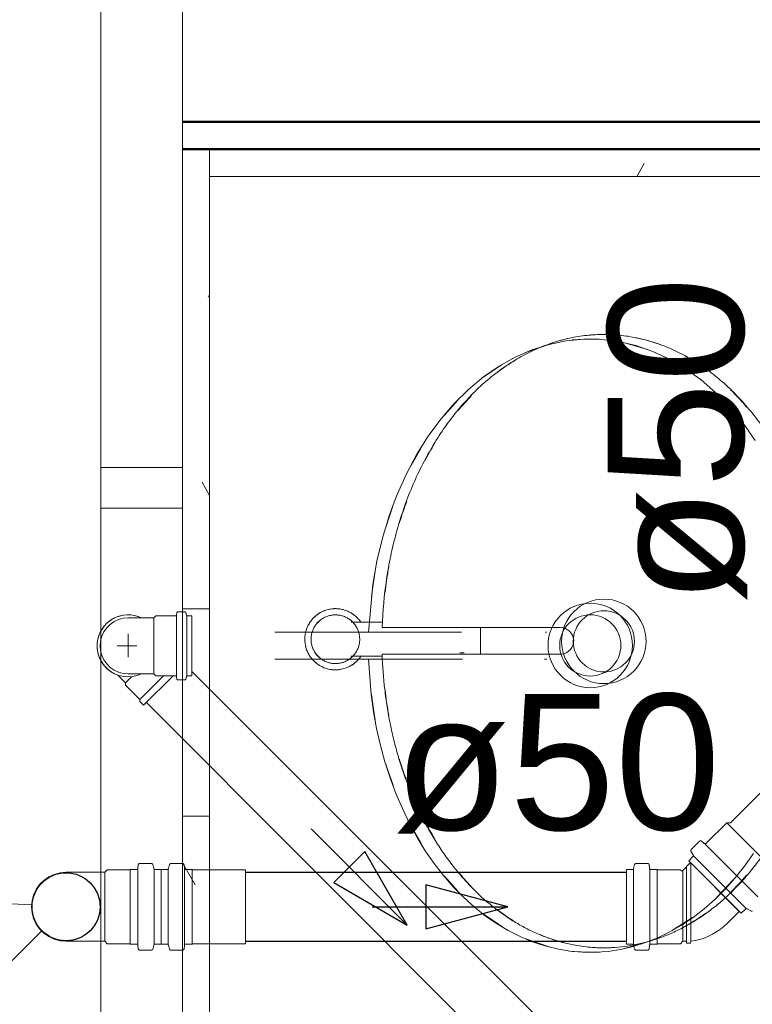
# Model space of a CAD drawing. Header units: millimetres. Extents: x 567 to 934, y -1 to 364.
# Tile 123 of 256: x 617.68 to 618.76, y 106.38 to 107.83. Entities that reach past the tile are written whole.
import ezdxf

# ---------------------------------------------------------------- set-up
doc = ezdxf.new("R2010")
doc.units = ezdxf.units.MM
doc.header["$MEASUREMENT"] = 0
doc.linetypes.add('NULL', pattern=[0])
for name, color, linetype, lineweight in [('A-GENM', 7, 'Continuous', 13), ('A-GLAZ', 7, 'Continuous', 13), ('A-GLAZ-SILL', 7, 'Continuous', 13), ('A-WALL', 7, 'Continuous', 25), ('CV-Condutos', 14, 'Continuous', 25), ('CV-Indicação coluna', 14, 'Continuous', 13), ('CV-Sentido conduto', 14, 'Continuous', 30), ('CV-Textos conduto', 7, 'Continuous', 9), ('Metais - Celite', 7, 'Continuous', 13), ('Peças hidrossanitárias', 7, 'Continuous', 13), ('Simbolos', 14, 'Continuous', 20), ('Simbolos_int', 14, 'Continuous', 15), ('TQ-Condutos', 14, 'Continuous', 25), ('TQ-Sentido conduto', 14, 'Continuous', 30)]:
    doc.layers.add(name, color=color, linetype=linetype, lineweight=lineweight)
doc.layers.add('ARQ FINA', color=8, linetype='Continuous')
doc.styles.add('Arial', font='arial.ttf')

msp = doc.modelspace()

# ---------------------------------------------------------------- linework, layer by layer
at = {"layer": 'A-GENM', "color": 8}
for p, q in [((617.9591, 107.6372), (617.9591, 107.5972)), ((617.9591, 103.2972), (617.9591, 107.6372)), ((617.9591, 107.5972), (619.0191, 107.5972))]:
    msp.add_line(p, q, dxfattribs=at)
at = {"layer": 'A-GENM', "color": 8, "linetype": 'Continuous'}
for p, q in [((618.5985, 107.6163), (618.5874, 107.5972)), ((617.9591, 107.4233), (617.957, 107.4196)), ((617.9591, 107.1282), (617.948, 107.1475)), ((617.9191, 106.9612), (617.9591, 106.9612)), ((617.9191, 106.6564), (617.9591, 106.6564)), ((617.9378, 106.5555), (617.9191, 106.5879))]:
    msp.add_line(p, q, dxfattribs=at)
at = {"layer": 'A-GENM', "color": 8}
for points in [[(618.513, 107.3633), (618.5217, 107.3643), (618.5304, 107.3647), (618.5391, 107.3647)], [(618.5391, 107.3647), (618.5436, 107.3647), (618.5482, 107.3646), (618.5527, 107.3643)], [(618.4441, 107.345), (618.4559, 107.35), (618.4678, 107.354), (618.4799, 107.3572)], [(618.5861, 107.36), (618.5986, 107.3574), (618.6111, 107.3539), (618.6234, 107.3493)], [(618.3813, 107.308), (618.3903, 107.3149), (618.3995, 107.3212), (618.4089, 107.3269)], [(618.7256, 107.2832), (618.7337, 107.2753), (618.7416, 107.2669), (618.7492, 107.258)], [(618.3247, 107.2529), (618.331, 107.2606), (618.3376, 107.2679), (618.3443, 107.2748)], [(618.2756, 107.1788), (618.2802, 107.1875), (618.285, 107.196), (618.2901, 107.2043)], [(618.2899, 106.6237), (618.285, 106.6318), (618.2802, 106.6401), (618.2757, 106.6487)], [(618.3441, 106.5531), (618.3374, 106.5599), (618.331, 106.5671), (618.3247, 106.5747)], [(618.7491, 106.5695), (618.7414, 106.5605), (618.7335, 106.5521), (618.7254, 106.5443)], [(618.4086, 106.501), (618.3993, 106.5066), (618.3902, 106.5129), (618.3812, 106.5197)], [(618.4796, 106.4706), (618.4675, 106.4737), (618.4556, 106.4778), (618.4438, 106.4828)], [(618.6231, 106.4783), (618.6108, 106.4737), (618.5983, 106.4702), (618.5858, 106.4676)], [(618.5391, 106.4629), (618.5303, 106.4629), (618.5214, 106.4634), (618.5126, 106.4644)], [(618.5524, 106.4633), (618.548, 106.463), (618.5435, 106.4629), (618.5391, 106.4629)]]:
    msp.add_open_spline(points, degree=3, dxfattribs=at)
for points, knots in [([(618.6589, 107.3329), (618.6592, 107.3327), (618.6696, 107.327), (618.6798, 107.3205), (618.6895, 107.3135)], [0.3891047, 0.3891047, 0.3891047, 0.3891047, 0.3926991, 0.4941859, 0.4941859, 0.4941859, 0.4941859]), ([(618.2382, 107.0874), (618.2385, 107.0882), (618.2418, 107.0989), (618.2454, 107.1095), (618.249, 107.1191)], [-1.18384059, -1.18384059, -1.18384059, -1.18384059, -1.17809725, -1.10750882, -1.10750882, -1.10750882, -1.10750882]), ([(618.2171, 106.9855), (618.2178, 106.9916), (618.2195, 107.0043), (618.2216, 107.0169), (618.2228, 107.0235)], [-1.41452076, -1.41452076, -1.41452076, -1.41452076, -1.37444679, -1.33032785, -1.33032785, -1.33032785, -1.33032785]), ([(618.2227, 106.8045), (618.2216, 106.811), (618.2195, 106.8235), (618.2178, 106.836), (618.2171, 106.8421)], [-1.81045496, -1.81045496, -1.81045496, -1.81045496, -1.76714587, -1.72714403, -1.72714403, -1.72714403, -1.72714403]), ([(618.2488, 106.7089), (618.2453, 106.7184), (618.2418, 106.7288), (618.2385, 106.7394), (618.2383, 106.7402)], [-2.03328374, -2.03328374, -2.03328374, -2.03328374, -1.96349541, -1.95808616, -1.95808616, -1.95808616, -1.95808616]), ([(618.6893, 106.514), (618.6797, 106.5071), (618.6694, 106.5006), (618.659, 106.4948), (618.6586, 106.4946)], [2.6481989, 2.6481989, 2.6481989, 2.6481989, 2.7488936, 2.7533889, 2.7533889, 2.7533889, 2.7533889])]:
    msp.add_open_spline(points, degree=3, knots=knots, dxfattribs=at)
at = {"layer": 'A-GLAZ', "color": 8}
for p, q in [((617.7991, 106.0842), (617.7991, 110.2242)), ((617.9191, 107.1692), (617.7991, 107.1692)), ((617.9191, 107.1092), (617.9191, 107.1692)), ((617.7991, 107.1092), (617.9191, 107.1092))]:
    msp.add_line(p, q, dxfattribs=at)
at = {"layer": 'A-GLAZ-SILL', "color": 8}
for p, q in [((617.9191, 108.1242), (617.9191, 107.1692)), ((617.9191, 107.1092), (617.9191, 106.1542))]:
    msp.add_line(p, q, dxfattribs=at)
at = {"layer": 'A-WALL', "color": 8, "lineweight": 50}
for p, q in [((619.2191, 107.6772), (617.9191, 107.6772)), ((617.9191, 107.6372), (619.2191, 107.6372))]:
    msp.add_line(p, q, dxfattribs=at)
at = {"layer": 'ARQ FINA', "lineweight": 5}
for points in [[(618.7618, 107.2087), (618.7439, 107.2341), (618.7246, 107.2575), (618.7039, 107.2789), (618.6822, 107.2978), (618.6594, 107.3143), (618.6356, 107.3284), (618.6113, 107.3397), (618.5863, 107.3484), (618.5609, 107.3544), (618.5353, 107.3575), (618.5095, 107.3579), (618.4838, 107.3554), (618.4584, 107.3502), (618.4333, 107.3422), (618.4087, 107.3315), (618.3849, 107.3182), (618.3618, 107.3023), (618.3397, 107.2839), (618.3189, 107.2633), (618.2991, 107.2403), (618.2808, 107.2153), (618.264, 107.1885), (618.2487, 107.1598), (618.2351, 107.1296), (618.229, 107.114), (618.2234, 107.0981), (618.2133, 107.0652), (618.2053, 107.0314), (618.1992, 106.9972), (618.1929, 106.9264)], [(618.4238, 107.3382), (618.4596, 107.3504)], [(618.4926, 107.3566), (618.5191, 107.3581)], [(618.5191, 107.3581), (618.5324, 107.3577)], [(618.5658, 107.3534), (618.6031, 107.3427)], [(618.3612, 107.3013), (618.3886, 107.32)], [(618.6386, 107.3264), (618.6399, 107.3257), (618.6693, 107.307)], [(618.7054, 107.2767), (618.7291, 107.2515)], [(618.3047, 107.2463), (618.3241, 107.2679)], [(618.2557, 107.1723), (618.2699, 107.1973)], [(618.2183, 107.0808), (618.219, 107.0831), (618.2288, 107.1121)], [(618.1971, 106.9789), (618.1995, 106.997), (618.2027, 107.0165)], [(618.3294, 106.9272), (618.3276, 106.9272), (618.32, 106.9272), (618.3124, 106.9272), (618.3047, 106.9272), (618.2969, 106.9272), (618.2891, 106.9272), (618.2812, 106.9272), (618.2732, 106.9272), (618.2652, 106.9272), (618.2572, 106.9272), (618.2492, 106.9272), (618.2413, 106.9272), (618.2333, 106.9272), (618.2254, 106.9272), (618.2175, 106.9272), (618.2096, 106.9272), (618.2019, 106.9272), (618.1942, 106.9272), (618.1867, 106.9272), (618.1792, 106.9272), (618.1719, 106.9272), (618.1647, 106.9272), (618.1576, 106.9272), (618.1507, 106.9272), (618.1439, 106.9272), (618.1374, 106.9272), (618.131, 106.9272), (618.1248, 106.9272), (618.1189, 106.9272), (618.1131, 106.9272), (618.1076, 106.9272), (618.1023, 106.9272), (618.0973, 106.9272), (618.0925, 106.9272), (618.088, 106.9272), (618.0837, 106.9272), (618.0797, 106.9272), (618.076, 106.9272), (618.0726, 106.9272), (618.0695, 106.9272), (618.0666, 106.9272), (618.0641, 106.9272), (618.0619, 106.9272), (618.06, 106.9272), (618.0584, 106.9272), (618.0571, 106.9272), (618.0561, 106.9272), (618.0555, 106.9272), (618.0551, 106.9272), (618.0551, 106.9272)], [(618.4549, 106.9272), (618.4544, 106.9272), (618.4537, 106.9272), (618.4525, 106.9272)], [(618.0551, 106.8872), (618.0552, 106.8872), (618.0557, 106.8872), (618.0565, 106.8872), (618.0576, 106.8872), (618.0591, 106.8872), (618.0608, 106.8872), (618.0629, 106.8872), (618.0652, 106.8872), (618.0679, 106.8872), (618.0709, 106.8872), (618.0741, 106.8872), (618.0777, 106.8872), (618.0815, 106.8872), (618.0856, 106.8872), (618.09, 106.8872), (618.0947, 106.8872), (618.0996, 106.8872), (618.1047, 106.8872), (618.1101, 106.8872), (618.1157, 106.8872), (618.1216, 106.8872), (618.1277, 106.8872), (618.1339, 106.8872), (618.1404, 106.8872), (618.147, 106.8872), (618.1538, 106.8872), (618.1608, 106.8872), (618.168, 106.8872), (618.1752, 106.8872), (618.1826, 106.8872), (618.1901, 106.8872), (618.1977, 106.8872), (618.2055, 106.8872), (618.2132, 106.8872), (618.2211, 106.8872), (618.229, 106.8872), (618.237, 106.8872), (618.2449, 106.8872), (618.2529, 106.8872), (618.2609, 106.8872), (618.2689, 106.8872), (618.2769, 106.8872), (618.2848, 106.8872), (618.2927, 106.8872), (618.3005, 106.8872), (618.3083, 106.8872), (618.3159, 106.8872), (618.3235, 106.8872), (618.331, 106.8872)], [(618.1929, 106.8872), (618.1968, 106.8354), (618.2003, 106.8101), (618.2048, 106.7852), (618.2104, 106.7606), (618.217, 106.7363), (618.2246, 106.7126), (618.2331, 106.6897), (618.2426, 106.6675), (618.253, 106.6459), (618.2644, 106.6252), (618.2764, 106.6055), (618.2893, 106.5869), (618.3031, 106.5691), (618.3175, 106.5525), (618.3325, 106.5372), (618.3481, 106.5231), (618.3644, 106.5101), (618.3812, 106.4985), (618.3983, 106.4883), (618.4159, 106.4794), (618.4338, 106.4719), (618.4521, 106.4659), (618.4705, 106.4613), (618.489, 106.4582), (618.5078, 106.4566), (618.5266, 106.4564), (618.5452, 106.4577), (618.5638, 106.4605), (618.5823, 106.4648), (618.6006, 106.4705), (618.6185, 106.4777), (618.6362, 106.4862), (618.6535, 106.4963), (618.6704, 106.5076), (618.6867, 106.5202), (618.7024, 106.5341), (618.7176, 106.5492), (618.7322, 106.5656), (618.746, 106.583), (618.7591, 106.6014)], [(618.4518, 106.8872), (618.4531, 106.8872), (618.4541, 106.8872), (618.4547, 106.8872), (618.455, 106.8872)], [(618.2028, 106.7975), (618.1995, 106.8173), (618.1971, 106.8355)], [(618.229, 106.7019), (618.219, 106.7312), (618.2182, 106.7336)], [(618.2701, 106.6167), (618.2556, 106.6422)], [(618.3243, 106.5462), (618.3047, 106.5681)], [(618.7292, 106.563), (618.7056, 106.5378)], [(618.3889, 106.4941), (618.3613, 106.513)], [(618.6695, 106.5075), (618.6399, 106.4886), (618.6389, 106.4881)], [(618.4599, 106.4638), (618.4241, 106.476)], [(618.6034, 106.4717), (618.5661, 106.461)], [(618.5191, 106.4563), (618.493, 106.4577)], [(618.5327, 106.4567), (618.5191, 106.4563)]]:
    msp.add_lwpolyline(points, dxfattribs=at)
for radius in [0.0621, 0.045]:
    msp.add_circle((618.5191, 106.9075), radius, dxfattribs=at)
at = {"layer": 'CV-Condutos'}
for p, q in [((618.0118, 106.5739), (618.5722, 106.5739)), ((618.0118, 106.4725), (618.5722, 106.4725))]:
    msp.add_line(p, q, dxfattribs=at)
msp.add_lwpolyline([(617.7124, 106.4878), (617.4649, 106.2403)], dxfattribs=at)
msp.add_circle((617.7478, 106.5232), 0.05, dxfattribs=at)
at = {"layer": 'CV-Indicação coluna'}
msp.add_line((617.163, 106.556), (617.6971, 106.526), dxfattribs=at)
at = {"layer": 'CV-Sentido conduto'}
for p, q in [((618.398, 106.5232), (618.2772, 106.5555)), ((618.2772, 106.5555), (618.2772, 106.4908)), ((618.2772, 106.4908), (618.398, 106.5232))]:
    msp.add_line(p, q, dxfattribs=at)
msp.add_lwpolyline([(618.198, 106.5232), (618.398, 106.5232)], dxfattribs=at)
at = {"layer": 'Metais - Celite', "color": 8}
for p, q in [((618.1282, 106.9587), (618.1266, 106.958)), ((618.1299, 106.9593), (618.1282, 106.9587)), ((618.1317, 106.9598), (618.1299, 106.9593)), ((618.1334, 106.9603), (618.1317, 106.9598)), ((618.1352, 106.9607), (618.1334, 106.9603)), ((618.1369, 106.961), (618.1352, 106.9607)), ((618.1387, 106.9613), (618.1369, 106.961)), ((618.1405, 106.9615), (618.1387, 106.9613)), ((618.1423, 106.9616), (618.1405, 106.9615)), ((618.1441, 106.9616), (618.1423, 106.9616)), ((618.1451, 106.9616), (618.1441, 106.9616)), ((618.1469, 106.9615), (618.1451, 106.9616)), ((618.1487, 106.9614), (618.1469, 106.9615)), ((618.1505, 106.9612), (618.1487, 106.9614)), ((618.1522, 106.9609), (618.1505, 106.9612)), ((618.154, 106.9605), (618.1522, 106.9609)), ((618.1557, 106.9601), (618.154, 106.9605)), ((618.1575, 106.9596), (618.1557, 106.9601)), ((618.1592, 106.959), (618.1575, 106.9596)), ((618.1609, 106.9584), (618.1592, 106.959)), ((618.1625, 106.9577), (618.1609, 106.9584)), ((618.1083, 106.9439), (618.1072, 106.9424)), ((618.1094, 106.9453), (618.1083, 106.9439)), ((618.1106, 106.9466), (618.1094, 106.9453)), ((618.1118, 106.948), (618.1106, 106.9466)), ((618.1131, 106.9492), (618.1118, 106.948)), ((618.1144, 106.9504), (618.1131, 106.9492)), ((618.1158, 106.9516), (618.1144, 106.9504)), ((618.1172, 106.9527), (618.1158, 106.9516)), ((618.1187, 106.9537), (618.1172, 106.9527)), ((618.1202, 106.9547), (618.1187, 106.9537)), ((618.1217, 106.9557), (618.1202, 106.9547)), ((618.1216, 106.9445), (618.1205, 106.9435)), ((618.1227, 106.9453), (618.1216, 106.9445)), ((618.1233, 106.9565), (618.1217, 106.9557)), ((618.1239, 106.9462), (618.1227, 106.9453)), ((618.1249, 106.9573), (618.1233, 106.9565)), ((618.1251, 106.947), (618.1239, 106.9462)), ((618.1266, 106.958), (618.1249, 106.9573)), ((618.1263, 106.9477), (618.1251, 106.947)), ((618.1276, 106.9484), (618.1263, 106.9477)), ((618.1288, 106.949), (618.1276, 106.9484)), ((618.1302, 106.9496), (618.1288, 106.949)), ((618.1315, 106.9501), (618.1302, 106.9496)), ((618.1328, 106.9506), (618.1315, 106.9501)), ((618.1342, 106.951), (618.1328, 106.9506)), ((618.1356, 106.9514), (618.1342, 106.951)), ((618.137, 106.9517), (618.1356, 106.9514)), ((618.1384, 106.952), (618.137, 106.9517)), ((618.1398, 106.9522), (618.1384, 106.952)), ((618.1412, 106.9523), (618.1398, 106.9522)), ((618.1427, 106.9524), (618.1412, 106.9523)), ((618.1441, 106.9524), (618.1427, 106.9524)), ((618.1449, 106.9524), (618.1441, 106.9524)), ((618.1463, 106.9524), (618.1449, 106.9524)), ((618.1477, 106.9522), (618.1463, 106.9524)), ((618.1492, 106.9521), (618.1477, 106.9522)), ((618.1506, 106.9518), (618.1492, 106.9521)), ((618.152, 106.9515), (618.1506, 106.9518)), ((618.1534, 106.9512), (618.152, 106.9515)), ((618.1547, 106.9508), (618.1534, 106.9512)), ((618.1561, 106.9504), (618.1547, 106.9508)), ((618.1574, 106.9498), (618.1561, 106.9504)), ((618.1588, 106.9493), (618.1574, 106.9498)), ((618.1601, 106.9487), (618.1588, 106.9493)), ((618.1613, 106.948), (618.1601, 106.9487)), ((618.1626, 106.9473), (618.1613, 106.948)), ((618.1641, 106.9569), (618.1625, 106.9577)), ((618.1638, 106.9465), (618.1626, 106.9473)), ((618.165, 106.9457), (618.1638, 106.9465)), ((618.1657, 106.9561), (618.1641, 106.9569)), ((618.1661, 106.9449), (618.165, 106.9457)), ((618.1673, 106.9552), (618.1657, 106.9561)), ((618.1672, 106.944), (618.1661, 106.9449)), ((618.1683, 106.943), (618.1672, 106.944)), ((618.1688, 106.9542), (618.1673, 106.9552)), ((618.1703, 106.9532), (618.1688, 106.9542)), ((618.1717, 106.9521), (618.1703, 106.9532)), ((618.1731, 106.951), (618.1717, 106.9521)), ((618.1745, 106.9498), (618.1731, 106.951)), ((618.1758, 106.9485), (618.1745, 106.9498)), ((618.1771, 106.9472), (618.1758, 106.9485)), ((618.1783, 106.9459), (618.1771, 106.9472)), ((618.1794, 106.9445), (618.1783, 106.9459)), ((618.1805, 106.9431), (618.1794, 106.9445)), ((618.101, 106.9295), (618.1005, 106.9278)), ((618.1015, 106.9312), (618.101, 106.9295)), ((618.1022, 106.9329), (618.1015, 106.9312)), ((618.1028, 106.9346), (618.1022, 106.9329)), ((618.1036, 106.9362), (618.1028, 106.9346)), ((618.1044, 106.9378), (618.1036, 106.9362)), ((618.1053, 106.9394), (618.1044, 106.9378)), ((618.1062, 106.9409), (618.1053, 106.9394)), ((618.1072, 106.9424), (618.1062, 106.9409)), ((618.1107, 106.9296), (618.1102, 106.9282)), ((618.1113, 106.9309), (618.1107, 106.9296)), ((618.1119, 106.9322), (618.1113, 106.9309)), ((618.1125, 106.9335), (618.1119, 106.9322)), ((618.1132, 106.9347), (618.1125, 106.9335)), ((618.114, 106.936), (618.1132, 106.9347)), ((618.1148, 106.9371), (618.114, 106.936)), ((618.1156, 106.9383), (618.1148, 106.9371)), ((618.1165, 106.9394), (618.1156, 106.9383)), ((618.1174, 106.9405), (618.1165, 106.9394)), ((618.1184, 106.9416), (618.1174, 106.9405)), ((618.1194, 106.9426), (618.1184, 106.9416)), ((618.1205, 106.9435), (618.1194, 106.9426)), ((618.2139, 106.9416), (618.1675, 106.9416)), ((618.1693, 106.942), (618.1683, 106.943)), ((618.1703, 106.941), (618.1693, 106.942)), ((618.1713, 106.9399), (618.1703, 106.941)), ((618.1722, 106.9388), (618.1713, 106.9399)), ((618.1731, 106.9377), (618.1722, 106.9388)), ((618.1739, 106.9365), (618.1731, 106.9377)), ((618.1747, 106.9353), (618.1739, 106.9365)), ((618.1754, 106.9341), (618.1747, 106.9353)), ((618.1761, 106.9328), (618.1754, 106.9341)), ((618.1767, 106.9315), (618.1761, 106.9328)), ((618.1772, 106.9302), (618.1767, 106.9315)), ((618.1778, 106.9289), (618.1772, 106.9302)), ((618.1815, 106.9416), (618.1805, 106.9431)), ((618.3574, 106.9166), (618.3574, 106.9339)), ((618.0992, 106.9189), (618.0991, 106.9171)), ((618.0991, 106.9171), (618.0991, 106.9153)), ((618.0991, 106.9153), (618.0992, 106.9135)), ((618.0993, 106.9207), (618.0992, 106.9189)), ((618.0995, 106.9225), (618.0993, 106.9207)), ((618.0998, 106.9242), (618.0995, 106.9225)), ((618.1001, 106.926), (618.0998, 106.9242)), ((618.1005, 106.9278), (618.1001, 106.926)), ((618.1084, 106.9198), (618.1083, 106.9184)), ((618.1083, 106.9184), (618.1083, 106.917)), ((618.1083, 106.917), (618.1083, 106.9156)), ((618.1083, 106.9156), (618.1084, 106.9141)), ((618.1086, 106.9213), (618.1084, 106.9198)), ((618.1088, 106.9227), (618.1086, 106.9213)), ((618.1091, 106.9241), (618.1088, 106.9227)), ((618.1094, 106.9255), (618.1091, 106.9241)), ((618.1098, 106.9269), (618.1094, 106.9255)), ((618.1102, 106.9282), (618.1098, 106.9269)), ((618.1782, 106.9275), (618.1778, 106.9289)), ((618.1786, 106.9261), (618.1782, 106.9275)), ((618.179, 106.9247), (618.1786, 106.9261)), ((618.1793, 106.9233), (618.179, 106.9247)), ((618.1795, 106.9219), (618.1793, 106.9233)), ((618.1797, 106.9205), (618.1795, 106.9219)), ((618.1798, 106.9191), (618.1797, 106.9205)), ((618.1799, 106.9176), (618.1798, 106.9191)), ((618.1798, 106.9134), (618.1799, 106.9148)), ((618.1799, 106.9162), (618.1799, 106.9176)), ((618.1799, 106.9148), (618.1799, 106.9162)), ((618.3574, 106.8948), (618.3574, 106.9166)), ((618.0992, 106.9135), (618.0994, 106.9117)), ((618.0994, 106.9117), (618.0996, 106.9099)), ((618.0996, 106.9099), (618.0999, 106.9081)), ((618.0999, 106.9081), (618.1003, 106.9064)), ((618.1003, 106.9064), (618.1007, 106.9046)), ((618.1007, 106.9046), (618.1012, 106.9029)), ((618.1012, 106.9029), (618.1018, 106.9012)), ((618.1018, 106.9012), (618.1025, 106.8995)), ((618.1084, 106.9141), (618.1085, 106.9127)), ((618.1085, 106.9127), (618.1087, 106.9113)), ((618.1087, 106.9113), (618.1089, 106.9099)), ((618.1089, 106.9099), (618.1092, 106.9085)), ((618.1092, 106.9085), (618.1096, 106.9071)), ((618.1096, 106.9071), (618.11, 106.9057)), ((618.11, 106.9057), (618.1104, 106.9043)), ((618.1104, 106.9043), (618.111, 106.903)), ((618.111, 106.903), (618.1115, 106.9017)), ((618.1115, 106.9017), (618.1122, 106.9004)), ((618.1122, 106.9004), (618.1128, 106.8991)), ((618.1757, 106.8997), (618.1763, 106.901)), ((618.1763, 106.901), (618.1769, 106.9023)), ((618.1769, 106.9023), (618.1775, 106.9036)), ((618.1775, 106.9036), (618.178, 106.905)), ((618.178, 106.905), (618.1784, 106.9063)), ((618.1784, 106.9063), (618.1788, 106.9077)), ((618.1788, 106.9077), (618.1791, 106.9091)), ((618.1791, 106.9091), (618.1794, 106.9105)), ((618.1794, 106.9105), (618.1796, 106.9119)), ((618.1796, 106.9119), (618.1798, 106.9134)), ((618.1025, 106.8995), (618.1032, 106.8979)), ((618.1032, 106.8979), (618.104, 106.8963)), ((618.104, 106.8963), (618.1048, 106.8947)), ((618.1048, 106.8947), (618.1057, 106.8931)), ((618.1057, 106.8931), (618.1067, 106.8916)), ((618.1067, 106.8916), (618.1077, 106.8901)), ((618.1077, 106.8901), (618.1088, 106.8887)), ((618.1088, 106.8887), (618.11, 106.8873)), ((618.11, 106.8873), (618.1112, 106.886)), ((618.1112, 106.886), (618.1124, 106.8847)), ((618.1128, 106.8991), (618.1135, 106.8979)), ((618.1135, 106.8979), (618.1143, 106.8967)), ((618.1143, 106.8967), (618.1151, 106.8955)), ((618.1151, 106.8955), (618.116, 106.8944)), ((618.116, 106.8944), (618.1169, 106.8933)), ((618.1169, 106.8933), (618.1179, 106.8922)), ((618.1179, 106.8922), (618.1189, 106.8912)), ((618.1189, 106.8912), (618.1199, 106.8902)), ((618.1199, 106.8902), (618.121, 106.8892)), ((618.121, 106.8892), (618.1221, 106.8883)), ((618.1221, 106.8883), (618.1232, 106.8875)), ((618.1232, 106.8875), (618.1244, 106.8867)), ((618.1244, 106.8867), (618.1256, 106.8859)), ((618.1256, 106.8859), (618.1269, 106.8852)), ((618.1619, 106.8855), (618.1631, 106.8863)), ((618.1631, 106.8863), (618.1643, 106.887)), ((618.1643, 106.887), (618.1655, 106.8879)), ((618.1655, 106.8879), (618.1666, 106.8887)), ((618.1666, 106.8887), (618.1677, 106.8897)), ((618.1669, 106.8916), (618.2133, 106.8916)), ((618.1677, 106.8897), (618.1688, 106.8906)), ((618.1688, 106.8906), (618.1698, 106.8916)), ((618.1698, 106.8916), (618.1708, 106.8927)), ((618.1708, 106.8927), (618.1717, 106.8938)), ((618.1717, 106.8938), (618.1726, 106.8949)), ((618.1726, 106.8949), (618.1734, 106.8961)), ((618.1734, 106.8961), (618.1742, 106.8972)), ((618.1742, 106.8972), (618.175, 106.8985)), ((618.175, 106.8985), (618.1757, 106.8997)), ((618.1764, 106.8852), (618.1776, 106.8866)), ((618.1776, 106.8866), (618.1788, 106.8879)), ((618.1788, 106.8879), (618.1799, 106.8893)), ((618.1799, 106.8893), (618.181, 106.8908)), ((618.181, 106.8908), (618.182, 106.8923)), ((618.327, 106.8966), (618.3335, 106.8966)), ((618.1124, 106.8847), (618.1137, 106.8834)), ((618.1137, 106.8834), (618.1151, 106.8822)), ((618.1151, 106.8822), (618.1165, 106.8811)), ((618.1165, 106.8811), (618.1179, 106.88)), ((618.1179, 106.88), (618.1194, 106.879)), ((618.1194, 106.879), (618.1209, 106.878)), ((618.1209, 106.878), (618.1225, 106.8771)), ((618.1225, 106.8771), (618.1241, 106.8763)), ((618.1241, 106.8763), (618.1257, 106.8755)), ((618.1257, 106.8755), (618.1273, 106.8748)), ((618.1269, 106.8852), (618.1281, 106.8845)), ((618.1273, 106.8748), (618.129, 106.8742)), ((618.1281, 106.8845), (618.1294, 106.8839)), ((618.129, 106.8742), (618.1307, 106.8736)), ((618.1294, 106.8839), (618.1308, 106.8834)), ((618.1307, 106.8736), (618.1325, 106.8731)), ((618.1308, 106.8834), (618.1321, 106.8828)), ((618.1321, 106.8828), (618.1335, 106.8824)), ((618.1325, 106.8731), (618.1342, 106.8727)), ((618.1335, 106.8824), (618.1348, 106.882)), ((618.1342, 106.8727), (618.136, 106.8723)), ((618.1348, 106.882), (618.1362, 106.8817)), ((618.136, 106.8723), (618.1378, 106.8721)), ((618.1362, 106.8817), (618.1376, 106.8814)), ((618.1376, 106.8814), (618.139, 106.8811)), ((618.1378, 106.8721), (618.1395, 106.8718)), ((618.139, 106.8811), (618.1405, 106.881)), ((618.1395, 106.8718), (618.1413, 106.8717)), ((618.1405, 106.881), (618.1419, 106.8808)), ((618.1413, 106.8717), (618.1431, 106.8716)), ((618.1419, 106.8808), (618.1433, 106.8808)), ((618.1431, 106.8716), (618.1441, 106.8716)), ((618.1433, 106.8808), (618.1441, 106.8808)), ((618.1441, 106.8808), (618.1455, 106.8808)), ((618.1441, 106.8716), (618.1459, 106.8716)), ((618.1455, 106.8808), (618.147, 106.8809)), ((618.1459, 106.8716), (618.1477, 106.8717)), ((618.147, 106.8809), (618.1484, 106.881)), ((618.1477, 106.8717), (618.1495, 106.8719)), ((618.1484, 106.881), (618.1498, 106.8812)), ((618.1495, 106.8719), (618.1513, 106.8722)), ((618.1498, 106.8812), (618.1512, 106.8815)), ((618.1512, 106.8815), (618.1526, 106.8818)), ((618.1513, 106.8722), (618.153, 106.8725)), ((618.1526, 106.8818), (618.154, 106.8822)), ((618.153, 106.8725), (618.1548, 106.8729)), ((618.154, 106.8822), (618.1554, 106.8826)), ((618.1548, 106.8729), (618.1565, 106.8734)), ((618.1554, 106.8826), (618.1567, 106.8831)), ((618.1565, 106.8734), (618.1583, 106.8739)), ((618.1567, 106.8831), (618.1581, 106.8836)), ((618.1581, 106.8836), (618.1594, 106.8842)), ((618.1583, 106.8739), (618.16, 106.8745)), ((618.1594, 106.8842), (618.1606, 106.8848)), ((618.16, 106.8745), (618.1616, 106.8752)), ((618.1606, 106.8848), (618.1619, 106.8855)), ((618.1616, 106.8752), (618.1633, 106.8759)), ((618.1633, 106.8759), (618.1649, 106.8767)), ((618.1649, 106.8767), (618.1665, 106.8775)), ((618.1665, 106.8775), (618.168, 106.8785)), ((618.168, 106.8785), (618.1695, 106.8795)), ((618.1695, 106.8795), (618.171, 106.8805)), ((618.171, 106.8805), (618.1724, 106.8816)), ((618.1724, 106.8816), (618.1738, 106.8828)), ((618.1738, 106.8828), (618.1751, 106.884)), ((618.1751, 106.884), (618.1764, 106.8852))]:
    msp.add_line(p, q, dxfattribs=at)
for radius, start, end in [(0.045, 90, 95.0377), (0.045, 84.9623, 90), (0.045, 119.2995, 132.5564), (0.0358, 127.8668, 141.0457), (0.0358, 90, 97.1547), (0.0358, 84.9816, 90), (0.0358, 31.6477, 53.0061), (0.045, 48.8463, 58.501), (0.045, 158.6786, 168.7162), (0.045, 191.3416, 204.6369), (0.0358, 211.6477, 233.0061), (0.0358, 307.8668, 321.0457), (0.045, 228.8463, 238.501), (0.045, 262.773, 270), (0.0358, 264.9816, 270), (0.0358, 270, 277.1547), (0.045, 270, 275.9022), (0.045, 299.2995, 312.5564)]:
    msp.add_arc((618.1441, 106.9166), radius, start, end, dxfattribs=at)
at = {"layer": 'Peças hidrossanitárias', "color": 8}
for p, q in [((618.4751, 106.9338), (618.2129, 106.9338)), ((618.2129, 106.8946), (618.4769, 106.8946))]:
    msp.add_line(p, q, dxfattribs=at)
for radius in [0.0621, 0.045]:
    msp.add_circle((618.5391, 106.9135), radius, dxfattribs=at)
msp.add_arc((618.4751, 106.9142), 0.0196, 275.4174, 90, dxfattribs=at)
msp.add_open_spline([(618.2129, 106.9338), (618.2138, 106.9579), (618.217, 106.9934), (618.2251, 107.0389), (618.2332, 107.0727), (618.2416, 107.1002), (618.2492, 107.1215), (618.2573, 107.1421), (618.2687, 107.1673), (618.2841, 107.1962), (618.3009, 107.2229), (618.3193, 107.2478), (618.3392, 107.2709), (618.36, 107.2914), (618.3822, 107.3097), (618.4054, 107.3257), (618.429, 107.3388), (618.4538, 107.3495), (618.479, 107.3575), (618.5043, 107.3626), (618.5301, 107.365), (618.556, 107.3646), (618.5814, 107.3614), (618.607, 107.3553), (618.632, 107.3466), (618.6562, 107.3352), (618.6801, 107.321), (618.7029, 107.3045), (618.7245, 107.2856), (618.7453, 107.264), (618.7646, 107.2406), (618.7824, 107.2151), (618.799, 107.1875), (618.8124, 107.1611), (618.8233, 107.1363), (618.8321, 107.1133), (618.8399, 107.0897), (618.8467, 107.0657), (618.8525, 107.0412), (618.8572, 107.0161), (618.861, 106.9906), (618.8637, 106.9651), (618.8652, 106.9394), (618.8657, 106.9134), (618.8652, 106.8874), (618.8636, 106.8618), (618.8609, 106.8363), (618.8571, 106.8108), (618.8523, 106.7857), (618.8465, 106.7612), (618.8397, 106.7372), (618.8318, 106.7136), (618.823, 106.6906), (618.8133, 106.6686), (618.8027, 106.6474), (618.7912, 106.6269), (618.7788, 106.6073), (618.7657, 106.5889), (618.7519, 106.5716), (618.7373, 106.5552), (618.722, 106.54), (618.7063, 106.5262), (618.69, 106.5137), (618.673, 106.5024), (618.6556, 106.4924), (618.638, 106.4839), (618.6201, 106.4768), (618.6018, 106.4711), (618.5832, 106.4668), (618.5646, 106.464), (618.546, 106.4628), (618.5272, 106.463), (618.5084, 106.4647), (618.4899, 106.4678), (618.4715, 106.4725), (618.4532, 106.4786), (618.4352, 106.4861), (618.4177, 106.495), (618.4006, 106.5052), (618.3838, 106.517), (618.3675, 106.53), (618.3519, 106.5441), (618.337, 106.5595), (618.3225, 106.5762), (618.3088, 106.594), (618.2959, 106.6126), (618.2839, 106.6323), (618.2726, 106.6531), (618.2621, 106.6747), (618.2527, 106.6969), (618.2442, 106.7198), (618.2366, 106.7436), (618.23, 106.768), (618.2245, 106.7926), (618.22, 106.8175), (618.2154, 106.8512), (618.2135, 106.8771), (618.2129, 106.8946)], degree=3, knots=[-1, -1, -1, -1, -0.974537, -0.961806, -0.949074, -0.936343, -0.929977, -0.923611, -0.91088, -0.898148, -0.885417, -0.872685, -0.859954, -0.847222, -0.834491, -0.821759, -0.809028, -0.796296, -0.783565, -0.770833, -0.758102, -0.74537, -0.732639, -0.719907, -0.707176, -0.694444, -0.681713, -0.668981, -0.65625, -0.643519, -0.630787, -0.618056, -0.605324, -0.592593, -0.583333, -0.574074, -0.564815, -0.555556, -0.546296, -0.537037, -0.527778, -0.518519, -0.509259, -0.5, -0.490741, -0.481481, -0.472222, -0.462963, -0.453704, -0.444444, -0.435185, -0.425926, -0.416667, -0.407407, -0.398148, -0.388889, -0.37963, -0.37037, -0.361111, -0.351852, -0.342593, -0.333333, -0.324074, -0.314815, -0.305556, -0.296296, -0.287037, -0.277778, -0.268519, -0.259259, -0.25, -0.240741, -0.231481, -0.222222, -0.212963, -0.203704, -0.194444, -0.185185, -0.175926, -0.166667, -0.157407, -0.148148, -0.138889, -0.12963, -0.12037, -0.111111, -0.101852, -0.092593, -0.083333, -0.074074, -0.064815, -0.055556, -0.046296, -0.037037, -0.027778, -0.018519, 0, 0, 0, 0], dxfattribs=at)
at = {"layer": 'Simbolos'}
for p, q in [((617.8391, 106.9481), (617.8586, 106.9481)), ((617.8586, 106.9481), (617.8772, 106.9481)), ((617.8801, 106.951), (617.8772, 106.9481)), ((617.9085, 106.951), (617.8801, 106.951)), ((617.9107, 106.9551), (617.9105, 106.9528)), ((617.9222, 106.957), (617.9127, 106.957)), ((617.9242, 106.9555), (617.925, 106.9525)), ((617.9331, 106.951), (617.9269, 106.951)), ((617.9331, 106.8628), (617.9331, 106.951)), ((617.8238, 106.8639), (617.8351, 106.8526)), ((617.8391, 106.8657), (617.8586, 106.8657)), ((617.8586, 106.8657), (617.8772, 106.8657)), ((617.862, 106.8195), (617.9053, 106.8628)), ((617.8801, 106.8628), (617.8772, 106.8657)), ((617.9085, 106.8628), (617.8801, 106.8628)), ((617.9107, 106.8586), (617.9105, 106.8609)), ((617.9222, 106.8568), (617.9127, 106.8568)), ((617.9242, 106.8583), (617.925, 106.8613)), ((617.9331, 106.8628), (617.9269, 106.8628)), ((617.8351, 106.8492), (617.8351, 106.8526)), ((617.8564, 106.828), (617.8351, 106.8492)), ((617.8564, 106.8251), (617.8564, 106.828)), ((617.862, 106.8195), (617.8564, 106.8251)), ((618.7255, 106.6469), (618.7966, 106.7181)), ((618.6894, 106.6166), (618.7198, 106.6469)), ((618.7198, 106.6469), (618.7957, 106.571)), ((618.7198, 106.6469), (618.7255, 106.6469)), ((618.6676, 106.6073), (618.68, 106.6197)), ((618.6827, 106.6198), (618.6867, 106.6164)), ((618.7655, 106.5379), (618.6881, 106.6153)), ((618.6639, 106.591), (618.67, 106.5972)), ((618.6673, 106.6049), (618.6703, 106.5996)), ((618.7485, 106.5209), (618.6711, 106.5982)), ((617.8541, 106.585), (617.8536, 106.5797)), ((617.8736, 106.5868), (617.8561, 106.5868)), ((617.8755, 106.5853), (617.8771, 106.5794)), ((617.9, 106.5853), (617.8984, 106.5794)), ((617.9019, 106.5868), (617.9194, 106.5868)), ((617.9214, 106.585), (617.9219, 106.5797)), ((618.5844, 106.5853), (618.5829, 106.5794)), ((618.5864, 106.5868), (618.6039, 106.5868)), ((618.6059, 106.585), (618.6064, 106.5797)), ((618.6553, 106.5768), (618.6667, 106.5882)), ((618.7412, 106.5137), (618.6639, 106.591)), ((617.8047, 106.5739), (617.7478, 106.5739)), ((617.8083, 106.5775), (617.8047, 106.5739)), ((617.8419, 106.5775), (617.8083, 106.5775)), ((617.8423, 106.5779), (617.8419, 106.5775)), ((617.8516, 106.5779), (617.8423, 106.5779)), ((617.8878, 106.5779), (617.8791, 106.5779)), ((617.8878, 106.5779), (617.8878, 106.4685)), ((617.8878, 106.4685), (617.8878, 106.5779)), ((617.8878, 106.5779), (617.8965, 106.5779)), ((617.9239, 106.5779), (617.9333, 106.5779)), ((617.9333, 106.5779), (617.9337, 106.5775)), ((617.9337, 106.5775), (618.0118, 106.5775)), ((618.5722, 106.4685), (618.5722, 106.5779)), ((618.5722, 106.5779), (618.5809, 106.5779)), ((618.6084, 106.5779), (618.6177, 106.5779)), ((618.6177, 106.5779), (618.6181, 106.5775)), ((618.6181, 106.5775), (618.6517, 106.5775)), ((618.6517, 106.5775), (618.6525, 106.5768)), ((618.7208, 106.4989), (618.7384, 106.5165)), ((618.7412, 106.5137), (618.7474, 106.5198)), ((618.7551, 106.5171), (618.7498, 106.5201)), ((617.8047, 106.4725), (617.7478, 106.4725)), ((617.8083, 106.4689), (617.8047, 106.4725)), ((617.8419, 106.4689), (617.8083, 106.4689)), ((617.8423, 106.4685), (617.8419, 106.4689)), ((617.8516, 106.4685), (617.8423, 106.4685)), ((617.8541, 106.4614), (617.8536, 106.4667)), ((617.8755, 106.4611), (617.8771, 106.467)), ((617.8878, 106.4685), (617.8791, 106.4685)), ((617.8878, 106.4685), (617.8965, 106.4685)), ((617.9, 106.4611), (617.8984, 106.467)), ((617.9214, 106.4614), (617.9219, 106.4667)), ((617.9239, 106.4685), (617.9333, 106.4685)), ((617.9333, 106.4685), (617.9337, 106.4689)), ((617.9337, 106.4689), (618.0118, 106.4689)), ((618.5722, 106.4685), (618.5809, 106.4685)), ((618.5844, 106.4611), (618.5829, 106.467)), ((618.6059, 106.4614), (618.6064, 106.4667)), ((618.6084, 106.4685), (618.6177, 106.4685)), ((618.6177, 106.4685), (618.6181, 106.4689)), ((618.6181, 106.4689), (618.6517, 106.4689)), ((618.6517, 106.4689), (618.6553, 106.4725)), ((618.6553, 106.4725), (618.6605, 106.4725)), ((618.6605, 106.4725), (618.6608, 106.4695)), ((618.6608, 106.4695), (618.6666, 106.4695)), ((618.6669, 106.4725), (618.6666, 106.4695)), ((617.8736, 106.4596), (617.8561, 106.4596)), ((617.9019, 106.4596), (617.9194, 106.4596)), ((618.5864, 106.4596), (618.6039, 106.4596))]:
    msp.add_line(p, q, dxfattribs=at)
for points in [[(617.8391, 106.948), (617.832, 106.9474), (617.825, 106.9456), (617.8185, 106.9425), (617.8126, 106.9384), (617.8076, 106.9333), (617.8035, 106.9275), (617.8004, 106.921), (617.7986, 106.914), (617.7979, 106.9069), (617.7986, 106.8997), (617.8004, 106.8928), (617.8035, 106.8863), (617.8076, 106.8804), (617.8126, 106.8753), (617.8185, 106.8712), (617.825, 106.8682), (617.832, 106.8663), (617.8391, 106.8657)], [(617.9085, 106.951), (617.9088, 106.951), (617.9091, 106.9511), (617.9094, 106.9512), (617.9097, 106.9514), (617.91, 106.9516), (617.9102, 106.9519), (617.9103, 106.9522), (617.9104, 106.9525), (617.9105, 106.9528)], [(617.9127, 106.957), (617.9123, 106.9569), (617.912, 106.9569), (617.9117, 106.9567), (617.9114, 106.9565), (617.9112, 106.9563), (617.911, 106.9561), (617.9108, 106.9558), (617.9107, 106.9555), (617.9107, 106.9551)], [(617.9242, 106.9555), (617.9241, 106.9558), (617.9239, 106.956), (617.9238, 106.9563), (617.9236, 106.9565), (617.9233, 106.9566), (617.9231, 106.9568), (617.9228, 106.9569), (617.9225, 106.9569), (617.9222, 106.957)], [(617.925, 106.9525), (617.9251, 106.9522), (617.9252, 106.9519), (617.9254, 106.9517), (617.9256, 106.9515), (617.9258, 106.9513), (617.9261, 106.9512), (617.9263, 106.9511), (617.9266, 106.951), (617.9269, 106.951)], [(617.9105, 106.8609), (617.9104, 106.8613), (617.9103, 106.8616), (617.9102, 106.8619), (617.91, 106.8621), (617.9097, 106.8623), (617.9094, 106.8625), (617.9091, 106.8627), (617.9088, 106.8627), (617.9085, 106.8628)], [(617.9107, 106.8586), (617.9107, 106.8583), (617.9108, 106.858), (617.911, 106.8577), (617.9112, 106.8574), (617.9114, 106.8572), (617.9117, 106.857), (617.912, 106.8569), (617.9123, 106.8568), (617.9127, 106.8568)], [(617.9222, 106.8568), (617.9225, 106.8568), (617.9228, 106.8569), (617.9231, 106.857), (617.9233, 106.8571), (617.9236, 106.8573), (617.9238, 106.8575), (617.9239, 106.8577), (617.9241, 106.858), (617.9242, 106.8583)], [(617.9269, 106.8628), (617.9266, 106.8627), (617.9263, 106.8627), (617.9261, 106.8626), (617.9258, 106.8624), (617.9256, 106.8623), (617.9254, 106.8621), (617.9252, 106.8618), (617.9251, 106.8616), (617.925, 106.8613)], [(618.6827, 106.6198), (618.6824, 106.62), (618.6821, 106.6202), (618.6818, 106.6202), (618.6815, 106.6203), (618.6811, 106.6203), (618.6808, 106.6202), (618.6805, 106.6201), (618.6802, 106.6199), (618.68, 106.6197)], [(618.6867, 106.6164), (618.687, 106.6162), (618.6873, 106.6161), (618.6876, 106.616), (618.6879, 106.616), (618.6883, 106.616), (618.6886, 106.6161), (618.6889, 106.6162), (618.6892, 106.6163), (618.6894, 106.6166)], [(618.6676, 106.6073), (618.6674, 106.6071), (618.6672, 106.6068), (618.6671, 106.6066), (618.667, 106.6063), (618.667, 106.606), (618.667, 106.6057), (618.667, 106.6054), (618.6671, 106.6052), (618.6673, 106.6049)], [(618.67, 106.5972), (618.6702, 106.5974), (618.6704, 106.5976), (618.6705, 106.5979), (618.6706, 106.5982), (618.6706, 106.5985), (618.6706, 106.5987), (618.6706, 106.599), (618.6705, 106.5993), (618.6703, 106.5996)], [(617.8561, 106.5868), (617.8558, 106.5868), (617.8554, 106.5867), (617.8551, 106.5866), (617.8549, 106.5864), (617.8546, 106.5861), (617.8544, 106.5859), (617.8543, 106.5856), (617.8541, 106.5853), (617.8541, 106.585)], [(617.8755, 106.5853), (617.8754, 106.5856), (617.8753, 106.5858), (617.8751, 106.5861), (617.8749, 106.5863), (617.8747, 106.5865), (617.8744, 106.5866), (617.8742, 106.5867), (617.8739, 106.5868), (617.8736, 106.5868)], [(617.9019, 106.5868), (617.9016, 106.5868), (617.9013, 106.5867), (617.9011, 106.5866), (617.9008, 106.5865), (617.9006, 106.5863), (617.9004, 106.5861), (617.9002, 106.5858), (617.9001, 106.5856), (617.9, 106.5853)], [(617.9214, 106.585), (617.9214, 106.5853), (617.9213, 106.5856), (617.9211, 106.5859), (617.9209, 106.5861), (617.9207, 106.5864), (617.9204, 106.5866), (617.9201, 106.5867), (617.9198, 106.5868), (617.9194, 106.5868)], [(618.5864, 106.5868), (618.5861, 106.5868), (618.5858, 106.5867), (618.5855, 106.5866), (618.5853, 106.5865), (618.5851, 106.5863), (618.5849, 106.5861), (618.5847, 106.5858), (618.5845, 106.5856), (618.5845, 106.5853)], [(618.6059, 106.585), (618.6058, 106.5853), (618.6057, 106.5856), (618.6056, 106.5859), (618.6054, 106.5861), (618.6051, 106.5864), (618.6049, 106.5866), (618.6046, 106.5867), (618.6042, 106.5868), (618.6039, 106.5868)], [(617.7478, 106.5739), (617.739, 106.5731), (617.7304, 106.5708), (617.7224, 106.5671), (617.7152, 106.562), (617.7089, 106.5558), (617.7039, 106.5485), (617.7001, 106.5405), (617.6978, 106.532), (617.6971, 106.5232), (617.6978, 106.5144), (617.7001, 106.5059), (617.7039, 106.4978), (617.7089, 106.4906), (617.7152, 106.4844), (617.7224, 106.4793), (617.7304, 106.4755), (617.739, 106.4733), (617.7478, 106.4725)], [(617.8516, 106.5779), (617.8519, 106.5779), (617.8523, 106.578), (617.8526, 106.5781), (617.8528, 106.5783), (617.8531, 106.5785), (617.8533, 106.5788), (617.8534, 106.5791), (617.8536, 106.5794), (617.8536, 106.5797)], [(617.8771, 106.5794), (617.8772, 106.5791), (617.8774, 106.5788), (617.8775, 106.5786), (617.8777, 106.5784), (617.878, 106.5782), (617.8782, 106.5781), (617.8785, 106.578), (617.8788, 106.5779), (617.8791, 106.5779)], [(617.8965, 106.5779), (617.8967, 106.5779), (617.897, 106.578), (617.8973, 106.5781), (617.8976, 106.5782), (617.8978, 106.5784), (617.898, 106.5786), (617.8982, 106.5788), (617.8983, 106.5791), (617.8984, 106.5794)], [(617.9219, 106.5797), (617.922, 106.5794), (617.9221, 106.5791), (617.9222, 106.5788), (617.9224, 106.5785), (617.9227, 106.5783), (617.923, 106.5781), (617.9233, 106.578), (617.9236, 106.5779), (617.9239, 106.5779)], [(618.5809, 106.5779), (618.5812, 106.5779), (618.5815, 106.578), (618.5818, 106.5781), (618.582, 106.5782), (618.5823, 106.5784), (618.5825, 106.5786), (618.5826, 106.5788), (618.5828, 106.5791), (618.5829, 106.5794)], [(618.6064, 106.5797), (618.6064, 106.5794), (618.6065, 106.5791), (618.6067, 106.5788), (618.6069, 106.5785), (618.6071, 106.5783), (618.6074, 106.5781), (618.6077, 106.578), (618.608, 106.5779), (618.6084, 106.5779)], [(618.6525, 106.5768), (618.6527, 106.5765), (618.653, 106.5764), (618.6533, 106.5762), (618.6537, 106.5762), (618.654, 106.5762), (618.6544, 106.5762), (618.6547, 106.5764), (618.655, 106.5765), (618.6553, 106.5768)], [(618.7498, 106.5201), (618.7495, 106.5202), (618.7493, 106.5203), (618.749, 106.5204), (618.7487, 106.5204), (618.7484, 106.5203), (618.7481, 106.5203), (618.7478, 106.5202), (618.7476, 106.52), (618.7474, 106.5198)], [(618.7551, 106.517), (618.7554, 106.5169), (618.7557, 106.5168), (618.7559, 106.5168), (618.7562, 106.5168), (618.7565, 106.5168), (618.7568, 106.5169), (618.7571, 106.517), (618.7573, 106.5172), (618.7575, 106.5174)], [(618.6669, 106.4725), (618.6736, 106.4736), (618.6802, 106.4752), (618.6866, 106.4773), (618.6929, 106.4799), (618.699, 106.4828), (618.7049, 106.4862), (618.7105, 106.4901), (618.7158, 106.4943), (618.7208, 106.4989)], [(617.8536, 106.4667), (617.8536, 106.467), (617.8534, 106.4673), (617.8533, 106.4676), (617.8531, 106.4678), (617.8528, 106.4681), (617.8526, 106.4683), (617.8523, 106.4684), (617.8519, 106.4685), (617.8516, 106.4685)], [(617.8791, 106.4685), (617.8788, 106.4685), (617.8785, 106.4684), (617.8782, 106.4683), (617.878, 106.4682), (617.8777, 106.468), (617.8775, 106.4678), (617.8774, 106.4675), (617.8772, 106.4673), (617.8771, 106.467)], [(617.8984, 106.467), (617.8983, 106.4673), (617.8982, 106.4675), (617.898, 106.4678), (617.8978, 106.468), (617.8976, 106.4682), (617.8973, 106.4683), (617.897, 106.4684), (617.8967, 106.4685), (617.8965, 106.4685)], [(617.9239, 106.4685), (617.9236, 106.4685), (617.9233, 106.4684), (617.923, 106.4683), (617.9227, 106.4681), (617.9224, 106.4678), (617.9222, 106.4676), (617.9221, 106.4673), (617.922, 106.467), (617.9219, 106.4667)], [(618.5829, 106.467), (618.5828, 106.4673), (618.5826, 106.4675), (618.5825, 106.4678), (618.5823, 106.468), (618.582, 106.4682), (618.5818, 106.4683), (618.5815, 106.4684), (618.5812, 106.4685), (618.5809, 106.4685)], [(618.6084, 106.4685), (618.608, 106.4685), (618.6077, 106.4684), (618.6074, 106.4683), (618.6071, 106.4681), (618.6069, 106.4678), (618.6067, 106.4676), (618.6065, 106.4673), (618.6064, 106.467), (618.6064, 106.4667)], [(617.8541, 106.4614), (617.8541, 106.4611), (617.8543, 106.4608), (617.8544, 106.4605), (617.8546, 106.4602), (617.8549, 106.46), (617.8551, 106.4598), (617.8554, 106.4597), (617.8558, 106.4596), (617.8561, 106.4596)], [(617.8736, 106.4596), (617.8739, 106.4596), (617.8742, 106.4597), (617.8744, 106.4598), (617.8747, 106.4599), (617.8749, 106.4601), (617.8751, 106.4603), (617.8753, 106.4605), (617.8754, 106.4608), (617.8755, 106.4611)], [(617.9, 106.4611), (617.9001, 106.4608), (617.9002, 106.4605), (617.9004, 106.4603), (617.9006, 106.4601), (617.9008, 106.4599), (617.9011, 106.4598), (617.9013, 106.4597), (617.9016, 106.4596), (617.9019, 106.4596)], [(617.9194, 106.4596), (617.9198, 106.4596), (617.9201, 106.4597), (617.9204, 106.4598), (617.9207, 106.46), (617.9209, 106.4602), (617.9211, 106.4605), (617.9213, 106.4608), (617.9214, 106.4611), (617.9214, 106.4614)], [(618.5845, 106.4611), (618.5845, 106.4608), (618.5847, 106.4605), (618.5849, 106.4603), (618.5851, 106.4601), (618.5853, 106.4599), (618.5855, 106.4598), (618.5858, 106.4597), (618.5861, 106.4596), (618.5864, 106.4596)], [(618.6039, 106.4596), (618.6042, 106.4596), (618.6046, 106.4597), (618.6049, 106.4598), (618.6051, 106.46), (618.6054, 106.4602), (618.6056, 106.4605), (618.6057, 106.4608), (618.6058, 106.4611), (618.6059, 106.4614)]]:
    msp.add_lwpolyline(points, dxfattribs=at)
at = {"layer": 'Simbolos_int'}
for p, q in [((617.8772, 106.9481), (617.8772, 106.8657)), ((617.9103, 106.951), (617.9103, 106.8628)), ((617.9254, 106.951), (617.9254, 106.8628)), ((617.8391, 106.8903), (617.8391, 106.9246)), ((617.823, 106.9069), (617.852, 106.9069)), ((617.8351, 106.8526), (617.8441, 106.8615)), ((617.8564, 106.828), (617.8912, 106.8628)), ((618.6605, 106.4725), (618.6605, 106.582)), ((618.6667, 106.5882), (618.7384, 106.5165)), ((618.6669, 106.4725), (618.6669, 106.588)), ((617.8047, 106.4725), (617.8047, 106.5739)), ((617.8423, 106.4685), (617.8423, 106.5779)), ((617.8535, 106.5779), (617.8535, 106.4685)), ((617.8775, 106.5779), (617.8775, 106.4685)), ((617.898, 106.4685), (617.898, 106.5779)), ((617.9221, 106.4685), (617.9221, 106.5779)), ((617.9333, 106.4685), (617.9333, 106.5779)), ((618.0118, 106.4689), (618.0118, 106.5775)), ((618.5825, 106.4685), (618.5825, 106.5779)), ((618.6065, 106.4685), (618.6065, 106.5779)), ((618.6177, 106.4685), (618.6177, 106.5779)), ((618.6553, 106.4725), (618.6553, 106.5768))]:
    msp.add_line(p, q, dxfattribs=at)
for points in [[(617.8587, 106.9481), (617.8536, 106.9501), (617.8483, 106.9515), (617.8429, 106.9523), (617.8374, 106.9524), (617.832, 106.9519), (617.8266, 106.9507), (617.8215, 106.9489), (617.8165, 106.9465), (617.812, 106.9435), (617.8078, 106.94), (617.804, 106.936), (617.8008, 106.9316), (617.7981, 106.9268), (617.796, 106.9218), (617.7945, 106.9165), (617.7937, 106.9111), (617.7935, 106.9056), (617.794, 106.9002), (617.7951, 106.8948), (617.7969, 106.8896), (617.7993, 106.8847), (617.8022, 106.8801), (617.8057, 106.8759), (617.8096, 106.8721), (617.814, 106.8688), (617.8188, 106.8661), (617.8238, 106.8639)], [(617.8587, 106.9481), (617.8523, 106.9505), (617.8457, 106.952), (617.8389, 106.9525), (617.8321, 106.9519), (617.8255, 106.9504), (617.8192, 106.9479), (617.8133, 106.9445), (617.808, 106.9402), (617.8034, 106.9352), (617.7996, 106.9296), (617.7966, 106.9235), (617.7946, 106.917), (617.7936, 106.9103), (617.7936, 106.9035), (617.7946, 106.8968), (617.7966, 106.8903), (617.7996, 106.8841), (617.8034, 106.8785), (617.808, 106.8735), (617.8133, 106.8693), (617.8192, 106.8659), (617.8255, 106.8633), (617.8321, 106.8618), (617.8389, 106.8613), (617.8457, 106.8617), (617.8523, 106.8632), (617.8587, 106.8657)]]:
    msp.add_lwpolyline(points, dxfattribs=at)
at = {"layer": 'TQ-Condutos'}
for p, q in [((617.9331, 106.8694), (618.5085, 106.294)), ((617.866, 106.8234), (618.4519, 106.2375))]:
    msp.add_line(p, q, dxfattribs=at)
at = {"layer": 'TQ-Sentido conduto'}
for p, q in [((618.1873, 106.6044), (618.1416, 106.5587)), ((618.2498, 106.4962), (618.1873, 106.6044)), ((618.1416, 106.5587), (618.2498, 106.4962))]:
    msp.add_line(p, q, dxfattribs=at)
msp.add_lwpolyline([(618.1084, 106.6376), (618.2498, 106.4962)], dxfattribs=at)

# ---------------------------------------------------------------- texts
at = {"layer": 'CV-Textos conduto', "linetype": 'NULL', "insert": (618.75, 107.2091), "char_height": 0.2, "width": 0.962805, "attachment_point": 8, "rotation": 90.0002, "line_spacing_factor": 0.6, "style": 'Arial'}
msp.add_mtext('ø50', dxfattribs=at)
at = {"layer": 'CV-Textos conduto', "linetype": 'NULL', "insert": (618.4701, 106.6309), "char_height": 0.2, "width": 0.962805, "attachment_point": 8, "line_spacing_factor": 0.6, "style": 'Arial'}
msp.add_mtext('ø50', dxfattribs=at)

doc.saveas('drawing.dxf')
